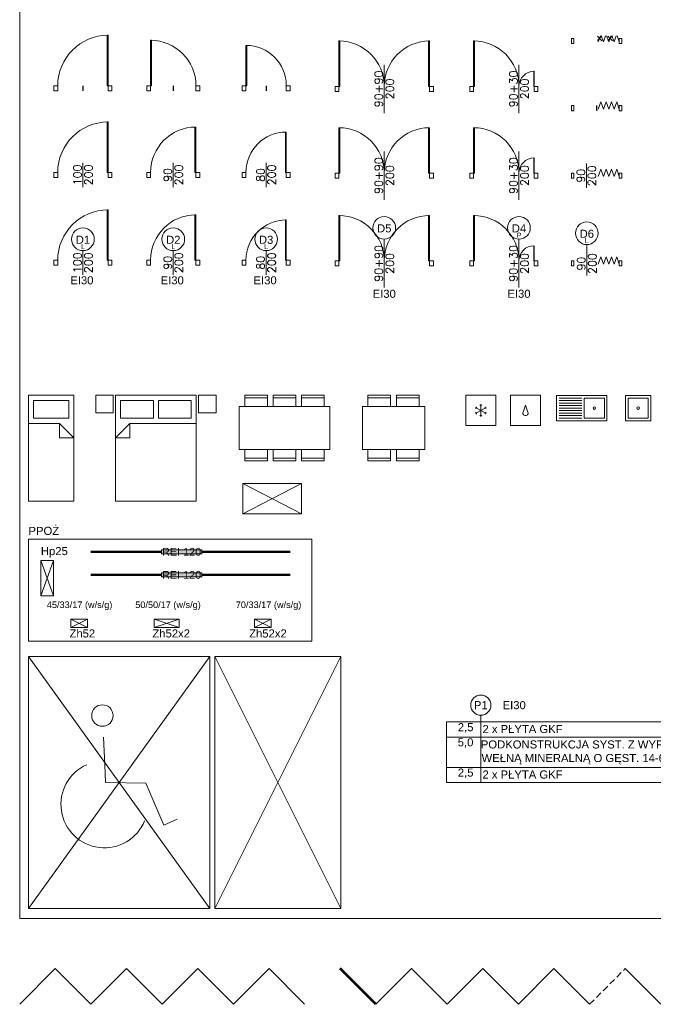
# Model space of a CAD drawing. Header units: centimetres. Extents: x 0 to 8068, y -312 to 10136.
# Tile 6 of 14: x 4462 to 5720, y 6126 to 8079. Entities that reach past the tile are written whole.
import ezdxf
from ezdxf.enums import TextEntityAlignment as Align

# ---------------------------------------------------------------- set-up
doc = ezdxf.new("R2010")
doc.units = ezdxf.units.CM
doc.set_wipeout_variables(frame=1)
doc.linetypes.add('DASHED', pattern=[19.05, 12.7, -6.35])
doc.linetypes.add('ISO03W100', pattern=[30, 12, -18])
doc.layers.get('0').update_dxf_attribs({"lineweight": 13})
doc.layers.add('!_NIEDRUKOWALNE', color=213, linetype='Continuous', lineweight=13, plot=False)
doc.layers.add('0_RZUTNIA', color=7, linetype='Continuous', lineweight=0, plot=False)
for name, color, linetype, lineweight in [('0_ARKUSZ', 7, 'Continuous', 9), ('0_MAPA', 7, 'Continuous', 0), ('0_RAMKA', 7, 'Continuous', 25), ('0_REWIZJA A', 1, 'Continuous', 53), ('0_TABELKA', 7, 'Continuous', 9), ('A_BALUSTRADY', 63, 'Continuous', 5), ('A_CIENKIE', 151, 'Continuous', 5), ('A_DRZWI', 3, 'Continuous', 13), ('A_HATCH', 7, 'Continuous', 5), ('A_IZOLACJA TERMICZNA', 21, 'Continuous', 18), ('A_IZOLACJA TERMICZNA_WYPEŁNIENIE', 31, 'BATTING', 5), ('A_MIEJSCA POSTOJOWE', 142, 'Continuous', 9), ('A_MIEJSCA POSTOJOWE_NPSPR', 142, 'Continuous', 9), ('A_NIEWIDOCZNE', 166, 'DASHED', 5), ('A_OKNA', 6, 'Continuous', 13), ('A_OPIS_PRZEGRODY', 202, 'Continuous', 13), ('A_OPIS_STOLARKA_DRZWIOWA', 241, 'Continuous', 13), ('A_WYPOSAŻENIE', 190, 'Continuous', 5), ('X_WIPEOUT', 252, 'Continuous', 5)]:
    doc.layers.add(name, color=color, linetype=linetype, lineweight=lineweight)
for name, color, linetype, lineweight, true_color in [('A_WYBURZENIA', 7, 'DASHED', 13, 0x838383), ('PPOŻ_GRANICA STREFY', 7, 'Continuous', 13, 0xcc0403), ('PPOŻ_HYDRANTY', 7, 'Continuous', 20, 0xcc0403), ('PPOŻ_KLASA ODPORNOŚCI', 7, 'Continuous', 13, 0xcc0403), ('PPOŻ_OPIS', 7, 'Continuous', 5, 0xcc0403)]:
    doc.layers.add(name, color=color, linetype=linetype, lineweight=lineweight, true_color=true_color)
doc.styles.add('100 ARIAL', font='arial.ttf', dxfattribs={"height": 16})
doc.styles.add('100 ROMANS', font='ROMANS.shx', dxfattribs={"width": 0.7, "height": 16})
doc.styles.add('ARIAL', font='arial.ttf')
doc.linetypes.add('BATTING', pattern='A,0.00254,-2.54,[134,ltypeshp.shx,S=2.54,R=0,X=-2.54,Y=0],-5.08,[134,ltypeshp.shx,S=2.54,R=180,X=2.54,Y=0],-2.54', length=10.16254)

# ---------------------------------------------------------------- blocks, each defined once
blk = doc.blocks.new('_NPS')
for p, q in [((-37, 6.6), (-80.5, 39.8)), ((-9.5, -14.7), (43.2, 45.8)), ((43.2, 45.8), (129.9, 19.6)), ((-36.9, 6.5), (-9.5, -14.7))]:
    blk.add_line(p, q)
blk.add_lwpolyline([(129.9, 19.6), (138.3, 47.5)])
blk.add_circle((-115, 65.8), 21.3)
blk.add_arc((22.6, -44.5), 86.2, 163.8838, 27.7479)
blk = doc.blocks.new('_MP NPSPR')
for p, q in [((500, 360), (0, 0)), ((0, 360), (500, 0))]:
    blk.add_line(p, q)
for points in [[(500, 360), (0, 359.9), (0, 0), (500, 0), (500, 360)], [(0, 360), (500, 360)]]:
    blk.add_lwpolyline(points)
at = {"rotation": 39.96412922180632}
blk.add_blockref('_NPS', (247.6, 170.2), dxfattribs=at)
blk = doc.blocks.new('_MP')
for points in [[(0, 250), (500, 0)], [(500, 250), (0, 0)], [(0, 0), (500, 0), (500, 250), (0, 250), (0, 0)]]:
    blk.add_lwpolyline(points)
blk = doc.blocks.new('_LODÓWKA')
blk.add_lwpolyline([(0, 60), (60, 60), (60, 0), (0, 0)], close=True)
for points in [[(27.9, 40.8), (30, 39.6), (32.1, 40.8)], [(30, 18), (30, 42)], [(19.6, 33.6), (21.7, 34.8), (21.7, 37.2)], [(19.6, 24), (40.4, 36)], [(40.4, 24), (19.6, 36)], [(19.6, 26.4), (21.7, 25.2), (21.7, 22.8)], [(27.9, 19.2), (30, 20.4), (32.1, 19.2)], [(40.4, 33.6), (38.3, 34.8), (38.3, 37.2)], [(40.4, 26.4), (38.3, 25.2), (38.3, 22.8)]]:
    blk.add_lwpolyline(points)
blk = doc.blocks.new('ZMYWARKA')
blk.add_lwpolyline([(0, 0), (60, 0), (60, -60), (0, -60)], close=True)
blk.add_lwpolyline([(25.1, -33.3), (30, -19.6), (34.9, -33.3, -1.42284)], format="xyb", close=True)
blk = doc.blocks.new('ZLEW')
for points in [[(-50, -100), (-50, 0), (0, 0), (0, -100)], [(-45, -55), (-5, -55), (-5, -95), (-45, -95)]]:
    blk.add_lwpolyline(points, close=True)
for points in [[(-45, -50), (-45, -5)], [(-40, -50), (-40, -5)], [(-35, -50), (-35, -5)], [(-30, -50), (-30, -5)], [(-25, -50), (-25, -5)], [(-20, -50), (-20, -5)], [(-15, -50), (-15, -5)], [(-10, -50), (-10, -5)], [(-5, -50), (-5, -5)]]:
    blk.add_lwpolyline(points)
blk.add_circle((-25, -75), 2.5)
blk = doc.blocks.new('_ŁÓŻKO 1OS')
for points in [[(0, 0), (210, 0), (210, 90), (0, 90)], [(45.6, 10), (10, 10), (10, 80), (45.6, 80)]]:
    blk.add_lwpolyline(points, close=True)
blk.add_lwpolyline([(55.6, 0), (55.6, 61.5), (84.1, 90), (84.1, 61.5), (55.6, 61.5)])
blk = doc.blocks.new('_ŁÓŻKO 2OS')
for points in [[(-210, -160), (-210, 0), (0, 0), (0, -160)], [(-45.6, -75), (-10, -75), (-10, -10), (-45.6, -10)], [(-45.6, -85), (-10, -85), (-10, -150), (-45.6, -150)]]:
    blk.add_lwpolyline(points, close=True)
for points in [[(-55.6, -131.5), (-55.6, 0)], [(-55.6, -131.5), (-84.1, -131.5)], [(-55.6, -131.5), (-84.1, -160), (-84.1, -131.5)]]:
    blk.add_lwpolyline(points)
blk = doc.blocks.new('_STÓŁ 6 OS')
for points in [[(0, 0), (85, 0), (85, -180), (0, -180)], [(-22.5, -11.2), (-17.5, -11.2), (-17.5, -56.2), (-22.5, -56.2)], [(107.5, -11.2), (102.5, -11.2), (102.5, -56.2), (107.5, -56.2)], [(-22.5, -67.5), (-17.5, -67.5), (-17.5, -112.5), (-22.5, -112.5)], [(107.5, -67.5), (102.5, -67.5), (102.5, -112.5), (107.5, -112.5)], [(-22.5, -168.8), (-17.5, -168.8), (-17.5, -123.8), (-22.5, -123.8)], [(107.5, -168.8), (102.5, -168.8), (102.5, -123.8), (107.5, -123.8)]]:
    blk.add_lwpolyline(points, close=True)
for points in [[(0, -56.2), (-22.5, -56.2), (-22.5, -11.2), (0, -11.2)], [(85, -56.2), (107.5, -56.2), (107.5, -11.2), (85, -11.2)], [(0, -112.5), (-22.5, -112.5), (-22.5, -67.5), (0, -67.5)], [(85, -112.5), (107.5, -112.5), (107.5, -67.5), (85, -67.5)], [(0, -123.8), (-22.5, -123.8), (-22.5, -168.8), (0, -168.8)], [(85, -123.8), (107.5, -123.8), (107.5, -168.8), (85, -168.8)]]:
    blk.add_lwpolyline(points)
blk = doc.blocks.new('_STÓŁ 4 OS')
for points in [[(56.2, 0), (56.2, 22.5), (11.2, 22.5), (11.2, 0)], [(112.5, 0), (112.5, 22.5), (67.5, 22.5), (67.5, 0)], [(56.2, -85), (56.2, -107.5), (11.2, -107.5), (11.2, -85)], [(112.5, -85), (112.5, -107.5), (67.5, -107.5), (67.5, -85)]]:
    blk.add_lwpolyline(points)
for points in [[(11.2, 22.5), (11.2, 17.5), (56.2, 17.5), (56.2, 22.5)], [(67.5, 22.5), (67.5, 17.5), (112.5, 17.5), (112.5, 22.5)], [(0, -85), (0, 0), (123.8, 0), (123.8, -85)], [(11.2, -107.5), (11.2, -102.5), (56.2, -102.5), (56.2, -107.5)], [(67.5, -107.5), (67.5, -102.5), (112.5, -102.5), (112.5, -107.5)]]:
    blk.add_lwpolyline(points, close=True)
blk = doc.blocks.new('_HYDRANT')
at = {"layer": 'PPOŻ_HYDRANTY'}
for p, q in [((0, 0), (25, -70)), ((0, -70), (25, 0)), ((0, 0), (0, -70)), ((25, 0), (0, 0)), ((25, -70), (25, 0)), ((0, -70), (25, -70))]:
    blk.add_line(p, q, dxfattribs=at)
blk = doc.blocks.new('zawór hydrantowy 1x')
blk.add_lwpolyline([(-16.5, 8.5), (16.5, 8.5), (16.5, -8.5), (-16.5, -8.5)], close=True)
blk.add_lwpolyline([(16.5, 8.5), (-16.5, -8.5), (16.5, -8.5), (-16.5, 8.5)])
blk = doc.blocks.new('zawór hydrantowy x2 _1')
blk.add_lwpolyline([(-25, 8.5), (25, 8.5), (25, -8.5), (-25, -8.5)], close=True)
blk.add_lwpolyline([(25, 8.5), (-25, -8.5), (25, -8.5), (-25, 8.5)])
blk = doc.blocks.new('zawór hydrantowy x2 _2')
blk.add_lwpolyline([(-16.5, 8.5), (16.5, 8.5), (16.5, -8.5), (-16.5, -8.5)], close=True)
blk.add_lwpolyline([(16.5, 8.5), (-16.5, -8.5), (16.5, -8.5), (-16.5, 8.5)])
blk = doc.blocks.new('*U193')
for p, q in [((117.1, 60), (0, 60)), ((0, 60), (0, 0)), ((0, 0), (117.1, 60)), ((0, 60), (117.1, 0)), ((117.1, 0), (117.1, 60)), ((0, 0), (117.1, 0))]:
    blk.add_line(p, q)
blk = doc.blocks.new('*U139')
for points in [[(-120, 0), (-118, 0), (-118, 90), (-120, 90)], [(0, 0), (-0.7, 0), (-0.7, 30), (0, 30)], [(-120, 0), (-127.5, 0), (-127.5, -10), (-120, -10)], [(7.5, 0), (0, 0), (0, -10), (7.5, -10)]]:
    blk.add_lwpolyline(points, close=True)
for centre, radius, start, end in [((-120, 0), 90, 0, 90), ((0, 0), 30, 90, 180)]:
    blk.add_arc(centre, radius, start, end)
at = {"layer": 'A_OPIS_STOLARKA_DRZWIOWA'}
blk.add_lwpolyline([(-30, 43), (-30, -53)], dxfattribs=at)
blk.add_circle((-30, 65.5), 22.5, dxfattribs=at)
at = {"layer": 'A_OPIS_STOLARKA_DRZWIOWA', "style": '100 ARIAL'}
for tag, p in [('SYMBOL', (-30, 64.5)), ('KLASA', (-30, -65.2))]:
    blk.add_attdef(tag, text='', height=16, dxfattribs=at).set_placement(p, align=Align.MIDDLE_CENTER)
blk.add_attdef('KIERUNEK', text='', height=10, dxfattribs=at).set_placement((-30, 43), align=Align.BOTTOM_CENTER)
at = {"layer": 'A_OPIS_STOLARKA_DRZWIOWA', "style": '100 ROMANS', "flags": 12}
for tag, p in [('SZER', (-41, -5)), ('WYS', (-19, -5))]:
    blk.add_attdef(tag, text='', height=16, rotation=90, dxfattribs=at).set_placement(p, align=Align.MIDDLE_CENTER)
blk = doc.blocks.new('*U140')
for points in [[(-180, 0), (-178, 0), (-178, 90), (-180, 90)], [(0, 0), (-2, 0), (-2, 90), (0, 90)], [(-180, 0), (-187.5, 0), (-187.5, -10), (-180, -10)], [(7.5, 0), (0, 0), (0, -10), (7.5, -10)]]:
    blk.add_lwpolyline(points, close=True)
for centre, start, end in [((-180, 0), 0, 90), ((0, 0), 90, 180)]:
    blk.add_arc(centre, 90, start, end)
at = {"layer": 'A_OPIS_STOLARKA_DRZWIOWA'}
blk.add_lwpolyline([(-90, 43), (-90, -53)], dxfattribs=at)
blk.add_circle((-90, 65.5), 22.5, dxfattribs=at)
at = {"layer": 'A_OPIS_STOLARKA_DRZWIOWA', "style": '100 ARIAL'}
for tag, p in [('SYMBOL', (-90, 64.5)), ('KLASA', (-90, -65.2))]:
    blk.add_attdef(tag, text='', height=16, dxfattribs=at).set_placement(p, align=Align.MIDDLE_CENTER)
blk.add_attdef('KIERUNEK', text='', height=10, dxfattribs=at).set_placement((-90, 43), align=Align.BOTTOM_CENTER)
at = {"layer": 'A_OPIS_STOLARKA_DRZWIOWA', "style": '100 ROMANS', "flags": 12}
for tag, p in [('SZER', (-101, -5)), ('WYS', (-79, -5))]:
    blk.add_attdef(tag, text='', height=16, rotation=90, dxfattribs=at).set_placement(p, align=Align.MIDDLE_CENTER)
blk = doc.blocks.new('*U141')
for points in [[(-180, 0), (-178, 0), (-178, 90), (-180, 90)], [(0, 0), (-2, 0), (-2, 90), (0, 90)], [(-180, 0), (-187.5, 0), (-187.5, -10), (-180, -10)], [(7.5, 0), (0, 0), (0, -10), (7.5, -10)]]:
    blk.add_lwpolyline(points, close=True)
for centre, start, end in [((-180, 0), 0, 90), ((0, 0), 90, 180)]:
    blk.add_arc(centre, 90, start, end)
at = {"layer": 'A_OPIS_STOLARKA_DRZWIOWA'}
blk.add_lwpolyline([(-90, 43), (-90, -53)], dxfattribs=at)
at = {"layer": 'A_OPIS_STOLARKA_DRZWIOWA', "style": '100 ROMANS', "flags": 12}
for tag, p in [('SZER', (-101, -5)), ('WYS', (-79, -5))]:
    blk.add_attdef(tag, text='', height=16, rotation=90, dxfattribs=at).set_placement(p, align=Align.MIDDLE_CENTER)
blk = doc.blocks.new('*U142')
for points in [[(-120, 0), (-118, 0), (-118, 90), (-120, 90)], [(0, 0), (-0.7, 0), (-0.7, 30), (0, 30)], [(-120, 0), (-127.5, 0), (-127.5, -10), (-120, -10)], [(7.5, 0), (0, 0), (0, -10), (7.5, -10)]]:
    blk.add_lwpolyline(points, close=True)
for centre, radius, start, end in [((-120, 0), 90, 0, 90), ((0, 0), 30, 90, 180)]:
    blk.add_arc(centre, radius, start, end)
at = {"layer": 'A_OPIS_STOLARKA_DRZWIOWA'}
blk.add_lwpolyline([(-30, 43), (-30, -53)], dxfattribs=at)
at = {"layer": 'A_OPIS_STOLARKA_DRZWIOWA', "style": '100 ROMANS', "flags": 12}
for tag, p in [('SZER', (-41, -5)), ('WYS', (-19, -5))]:
    blk.add_attdef(tag, text='', height=16, rotation=90, dxfattribs=at).set_placement(p, align=Align.MIDDLE_CENTER)
blk = doc.blocks.new('*U143')
for points in [[(-180, 0), (-178, 0), (-178, 90), (-180, 90)], [(0, 0), (-2, 0), (-2, 90), (0, 90)], [(-180, 0), (-187.5, 0), (-187.5, -10), (-180, -10)], [(7.5, 0), (0, 0), (0, -10), (7.5, -10)]]:
    blk.add_lwpolyline(points, close=True)
for centre, start, end in [((-180, 0), 0, 90), ((0, 0), 90, 180)]:
    blk.add_arc(centre, 90, start, end)
at = {"layer": 'A_OPIS_STOLARKA_DRZWIOWA'}
blk.add_lwpolyline([(-90, 43), (-90, -53)], dxfattribs=at)
at = {"layer": 'A_OPIS_STOLARKA_DRZWIOWA', "style": '100 ROMANS', "flags": 12}
for tag, p in [('SZER', (-101, -5)), ('WYS', (-79, -5))]:
    blk.add_attdef(tag, text='', height=16, rotation=90, dxfattribs=at).set_placement(p, align=Align.MIDDLE_CENTER)
blk = doc.blocks.new('*U144')
for points in [[(-120, 0), (-118, 0), (-118, 90), (-120, 90)], [(0, 0), (-0.7, 0), (-0.7, 30), (0, 30)], [(-120, 0), (-127.5, 0), (-127.5, -10), (-120, -10)], [(7.5, 0), (0, 0), (0, -10), (7.5, -10)]]:
    blk.add_lwpolyline(points, close=True)
for centre, radius, start, end in [((-120, 0), 90, 0, 90), ((0, 0), 30, 90, 180)]:
    blk.add_arc(centre, radius, start, end)
at = {"layer": 'A_OPIS_STOLARKA_DRZWIOWA'}
blk.add_lwpolyline([(-30, 43), (-30, -53)], dxfattribs=at)
at = {"layer": 'A_OPIS_STOLARKA_DRZWIOWA', "style": '100 ROMANS', "flags": 12}
for tag, p in [('SZER', (-41, -5)), ('WYS', (-19, -5))]:
    blk.add_attdef(tag, text='', height=16, rotation=90, dxfattribs=at).set_placement(p, align=Align.MIDDLE_CENTER)
blk = doc.blocks.new('*U162')
for points in [[(-42, -6.7), (-36.7, 7.7)], [(-31.5, -6.7), (-36.7, 7.7)], [(-31.5, -6.7), (-26.2, 7.7)], [(-21, -6.7), (-26.2, 7.7)], [(-21, -6.7), (-15.7, 7.7)], [(-10.5, -6.7), (-15.7, 7.7)], [(-10.5, -6.7), (-5.2, 7.7)], [(0, -6.7), (-5.2, 7.7)]]:
    blk.add_lwpolyline(points)
for points in [[(-90, 0), (-95, 0), (-95, -10), (-90, -10)], [(5, 0), (0, 0), (0, -10), (5, -10)]]:
    blk.add_lwpolyline(points, close=True)
at = {"layer": 'A_OPIS_STOLARKA_DRZWIOWA'}
blk.add_lwpolyline([(-65.3, 18.7), (-65.3, -29.3)], dxfattribs=at)
at = {"layer": 'A_OPIS_STOLARKA_DRZWIOWA', "style": '100 ROMANS', "flags": 12}
for tag, p in [('SZER', (-76.3, -5.3)), ('WYS', (-54.3, -5.3))]:
    blk.add_attdef(tag, text='', height=16, rotation=90, dxfattribs=at).set_placement(p, align=Align.MIDDLE_CENTER)
blk = doc.blocks.new('*U163')
for points in [[(-42, -6.7), (-36.7, 7.7)], [(-31.5, -6.7), (-36.7, 7.7)], [(-31.5, -6.7), (-26.2, 7.7)], [(-21, -6.7), (-26.2, 7.7)], [(-21, -6.7), (-15.7, 7.7)], [(-10.5, -6.7), (-15.7, 7.7)], [(-10.5, -6.7), (-5.2, 7.7)], [(0, -6.7), (-5.2, 7.7)]]:
    blk.add_lwpolyline(points)
for points in [[(-90, 0), (-95, 0), (-95, -10), (-90, -10)], [(5, 0), (0, 0), (0, -10), (5, -10)]]:
    blk.add_lwpolyline(points, close=True)
at = {"layer": 'Defpoints'}
blk.add_lwpolyline([(-45, 0), (-45, -10)], dxfattribs=at)
blk = doc.blocks.new('_KRZYŻYK')
at = {"linetype": 'ByBlock'}
for points in [[(4.7, 4.7), (-4.7, -4.7)], [(4.7, -4.7), (-4.7, 4.7)]]:
    blk.add_lwpolyline(points, dxfattribs=at)
blk = doc.blocks.new('*U164')
for points in [[(-42, -6.7), (-36.7, 7.7)], [(-31.5, -6.7), (-36.7, 7.7)], [(-31.5, -6.7), (-26.2, 7.7)], [(-21, -6.7), (-26.2, 7.7)], [(-21, -6.7), (-15.7, 7.7)], [(-10.5, -6.7), (-15.7, 7.7)], [(-10.5, -6.7), (-5.2, 7.7)], [(0, -6.7), (-5.2, 7.7)]]:
    blk.add_lwpolyline(points)
for points in [[(-90, 0), (-95, 0), (-95, -10), (-90, -10)], [(5, 0), (0, 0), (0, -10), (5, -10)]]:
    blk.add_lwpolyline(points, close=True)
for p in [(-39.3, 0.5), (-18.4, 0.5)]:
    blk.add_blockref('_KRZYŻYK', p)
blk = doc.blocks.new('*U165')
for points in [[(-42, -6.7), (-36.7, 7.7)], [(-31.5, -6.7), (-36.7, 7.7)], [(-31.5, -6.7), (-26.2, 7.7)], [(-21, -6.7), (-26.2, 7.7)], [(-21, -6.7), (-15.7, 7.7)], [(-10.5, -6.7), (-15.7, 7.7)], [(-10.5, -6.7), (-5.2, 7.7)], [(0, -6.7), (-5.2, 7.7)]]:
    blk.add_lwpolyline(points)
for points in [[(-90, 0), (-95, 0), (-95, -10), (-90, -10)], [(5, 0), (0, 0), (0, -10), (5, -10)]]:
    blk.add_lwpolyline(points, close=True)
at = {"layer": 'A_OPIS_STOLARKA_DRZWIOWA'}
blk.add_lwpolyline([(-64.5, 32.3), (-64.5, -29.3)], dxfattribs=at)
blk.add_circle((-64.5, 54.8), 22.5, dxfattribs=at)
at = {"layer": 'A_OPIS_STOLARKA_DRZWIOWA', "style": '100 ARIAL'}
blk.add_attdef('SYMBOL', text='', height=16, dxfattribs=at).set_placement((-64.5, 53.8), align=Align.MIDDLE_CENTER)
blk.add_attdef('KIERUNEK', text='', height=10, dxfattribs=at).set_placement((-64.5, 32.3), align=Align.BOTTOM_CENTER)
at = {"layer": 'A_OPIS_STOLARKA_DRZWIOWA', "style": '100 ROMANS', "flags": 12}
for tag, p in [('SZER', (-75.5, -5.3)), ('WYS', (-53.5, -5.3))]:
    blk.add_attdef(tag, text='', height=16, rotation=90, dxfattribs=at).set_placement(p, align=Align.MIDDLE_CENTER)
blk = doc.blocks.new('*U173')
at = {"ltscale": 1.2}
for p, q in [((-68, 0), (468, 0)), ((-68, -30), (-68, 0)), ((-68, -30), (468, -30)), ((-68, -90), (-68, -30)), ((-68, -90), (468, -90)), ((-68, -120), (-68, -90)), ((-68, -120), (468, -120))]:
    blk.add_line(p, q, dxfattribs=at)
blk.add_lwpolyline([(0, 0), (0, 13.4)])
for points in [[(0, -30), (0, 0)], [(468, -30), (468, 0)], [(0, -90), (0, -30)], [(468, -90), (468, -30)], [(0, -120), (0, -90)], [(468, -120), (468, -90)]]:
    blk.add_lwpolyline(points, dxfattribs=at)
blk.add_circle((0, 33.4), 20, dxfattribs=at)
at = {"style": '100 ARIAL'}
blk.add_attdef('OZNACZENIE', text='', height=16, dxfattribs=at).set_placement((0, 33.4), align=Align.MIDDLE_CENTER)
at = {"color": 1, "style": '100 ARIAL'}
blk.add_attdef('KLASA', text='', height=16, dxfattribs=at).set_placement((66.3, 33.4), align=Align.MIDDLE_CENTER)
at = {"style": '100 ARIAL', "flags": 8}
for tag, p in [('GRUBOŚĆ1_001', (-29.4, -14.5)), ('GRUBOŚĆ2_001', (-29.4, -44.5)), ('GRUBOŚĆ3_001', (-29.4, -104.5))]:
    blk.add_attdef(tag, text='', height=16, dxfattribs=at).set_placement(p, align=Align.MIDDLE_CENTER)
for tag, p in [('WARSTWA1_001', (4.5, -6)), ('WARSTWA2_001', (4.5, -36.6)), ('WARSTWA3_001', (4.5, -96.2))]:
    blk.add_attdef(tag, text='', height=16, dxfattribs=at).set_placement(p, align=Align.TOP_LEFT)
blk = doc.blocks.new('_KLASA_ODPORN')
blk.add_wipeout([(-42, -4.1), (42, -4.1), (42, 4.2), (-42, 4.2)])
at = {"layer": 'X_WIPEOUT', "true_color": 0xffffff}
blk.add_hatch(color=7, dxfattribs=at).paths.add_polyline_path([(42, -4.1), (42, 4.2), (-42, 4.2), (-42, -4.1)])
at = {"layer": 'X_WIPEOUT', "color": 7, "true_color": 0xffffff}
blk.add_lwpolyline([(42, 4.2), (42, -4.1), (-42, -4.1), (-42, 4.2)], close=True, dxfattribs=at)
at = {"style": '100 ARIAL'}
blk.add_attdef('ODP_POŻ', text='', height=16, dxfattribs=at).set_placement((0, 0), align=Align.MIDDLE_CENTER)
blk = doc.blocks.new('*U219')
for points in [[(0, 0), (-2.2, 0), (-2.2, 100), (0, 100)], [(-100, 0), (-107.5, 0), (-107.5, -10), (-100, -10)], [(7.5, 0), (0, 0), (0, -10), (7.5, -10)]]:
    blk.add_lwpolyline(points, close=True)
blk.add_arc((0, 0), 100, 90, 180)
at = {"layer": 'A_OPIS_STOLARKA_DRZWIOWA'}
blk.add_lwpolyline([(-50, 19), (-50, -29)], dxfattribs=at)
blk.add_circle((-50, 41.5), 22.5, dxfattribs=at)
at = {"layer": 'A_OPIS_STOLARKA_DRZWIOWA', "style": '100 ARIAL'}
for tag, p in [('SYMBOL', (-50, 40.5)), ('KLASA', (-52.1, -39.9))]:
    blk.add_attdef(tag, text='', height=16, dxfattribs=at).set_placement(p, align=Align.MIDDLE_CENTER)
blk.add_attdef('KIERUNEK', text='', height=10, dxfattribs=at).set_placement((-50, 19), align=Align.BOTTOM_CENTER)
at = {"layer": 'A_OPIS_STOLARKA_DRZWIOWA', "style": '100 ROMANS', "flags": 12}
for tag, p in [('SZER', (-61, -5)), ('WYS', (-39, -5))]:
    blk.add_attdef(tag, text='', height=16, rotation=90, dxfattribs=at).set_placement(p, align=Align.MIDDLE_CENTER)
blk = doc.blocks.new('*U220')
for points in [[(0, 0), (-2, 0), (-2, 90), (0, 90)], [(-90, 0), (-97.5, 0), (-97.5, -10), (-90, -10)], [(7.5, 0), (0, 0), (0, -10), (7.5, -10)]]:
    blk.add_lwpolyline(points, close=True)
blk.add_arc((0, 0), 90, 90, 180)
at = {"layer": 'A_OPIS_STOLARKA_DRZWIOWA'}
blk.add_lwpolyline([(-45, 19), (-45, -29)], dxfattribs=at)
blk.add_circle((-45, 41.5), 22.5, dxfattribs=at)
at = {"layer": 'A_OPIS_STOLARKA_DRZWIOWA', "style": '100 ARIAL'}
for tag, p in [('SYMBOL', (-45, 40.5)), ('KLASA', (-47.1, -39.9))]:
    blk.add_attdef(tag, text='', height=16, dxfattribs=at).set_placement(p, align=Align.MIDDLE_CENTER)
blk.add_attdef('KIERUNEK', text='', height=10, dxfattribs=at).set_placement((-45, 19), align=Align.BOTTOM_CENTER)
at = {"layer": 'A_OPIS_STOLARKA_DRZWIOWA', "style": '100 ROMANS', "flags": 12}
for tag, p in [('SZER', (-56, -5)), ('WYS', (-34, -5))]:
    blk.add_attdef(tag, text='', height=16, rotation=90, dxfattribs=at).set_placement(p, align=Align.MIDDLE_CENTER)
blk = doc.blocks.new('*U221')
for points in [[(0, 0), (-1.8, 0), (-1.8, 80), (0, 80)], [(-80, 0), (-87.5, 0), (-87.5, -10), (-80, -10)], [(7.5, 0), (0, 0), (0, -10), (7.5, -10)]]:
    blk.add_lwpolyline(points, close=True)
blk.add_arc((0, 0), 80, 90, 180)
at = {"layer": 'A_OPIS_STOLARKA_DRZWIOWA'}
blk.add_lwpolyline([(-40, 19), (-40, -29)], dxfattribs=at)
blk.add_circle((-40, 41.5), 22.5, dxfattribs=at)
at = {"layer": 'A_OPIS_STOLARKA_DRZWIOWA', "style": '100 ARIAL'}
for tag, p in [('SYMBOL', (-40, 40.5)), ('KLASA', (-42.1, -39.9))]:
    blk.add_attdef(tag, text='', height=16, dxfattribs=at).set_placement(p, align=Align.MIDDLE_CENTER)
blk.add_attdef('KIERUNEK', text='', height=10, dxfattribs=at).set_placement((-40, 19), align=Align.BOTTOM_CENTER)
at = {"layer": 'A_OPIS_STOLARKA_DRZWIOWA', "style": '100 ROMANS', "flags": 12}
for tag, p in [('SZER', (-51, -5)), ('WYS', (-29, -5))]:
    blk.add_attdef(tag, text='', height=16, rotation=90, dxfattribs=at).set_placement(p, align=Align.MIDDLE_CENTER)
blk = doc.blocks.new('*U222')
for points in [[(0, 0), (-2.2, 0), (-2.2, 100), (0, 100)], [(-100, 0), (-107.5, 0), (-107.5, -10), (-100, -10)], [(7.5, 0), (0, 0), (0, -10), (7.5, -10)]]:
    blk.add_lwpolyline(points, close=True)
blk.add_arc((0, 0), 100, 90, 180)
at = {"layer": 'A_OPIS_STOLARKA_DRZWIOWA'}
blk.add_lwpolyline([(-50, 19), (-50, -29)], dxfattribs=at)
at = {"layer": 'A_OPIS_STOLARKA_DRZWIOWA', "style": '100 ROMANS', "flags": 12}
for tag, p in [('SZER', (-61, -5)), ('WYS', (-39, -5))]:
    blk.add_attdef(tag, text='', height=16, rotation=90, dxfattribs=at).set_placement(p, align=Align.MIDDLE_CENTER)
blk = doc.blocks.new('*U223')
for points in [[(0, 0), (-2, 0), (-2, 90), (0, 90)], [(-90, 0), (-97.5, 0), (-97.5, -10), (-90, -10)], [(7.5, 0), (0, 0), (0, -10), (7.5, -10)]]:
    blk.add_lwpolyline(points, close=True)
blk.add_arc((0, 0), 90, 90, 180)
at = {"layer": 'A_OPIS_STOLARKA_DRZWIOWA'}
blk.add_lwpolyline([(-45, 19), (-45, -29)], dxfattribs=at)
at = {"layer": 'A_OPIS_STOLARKA_DRZWIOWA', "style": '100 ROMANS', "flags": 12}
for tag, p in [('SZER', (-56, -5)), ('WYS', (-34, -5))]:
    blk.add_attdef(tag, text='', height=16, rotation=90, dxfattribs=at).set_placement(p, align=Align.MIDDLE_CENTER)
blk = doc.blocks.new('*U224')
for points in [[(0, 0), (-1.8, 0), (-1.8, 80), (0, 80)], [(-80, 0), (-87.5, 0), (-87.5, -10), (-80, -10)], [(7.5, 0), (0, 0), (0, -10), (7.5, -10)]]:
    blk.add_lwpolyline(points, close=True)
blk.add_arc((0, 0), 80, 90, 180)
at = {"layer": 'A_OPIS_STOLARKA_DRZWIOWA'}
blk.add_lwpolyline([(-40, 19), (-40, -29)], dxfattribs=at)
at = {"layer": 'A_OPIS_STOLARKA_DRZWIOWA', "style": '100 ROMANS', "flags": 12}
for tag, p in [('SZER', (-51, -5)), ('WYS', (-29, -5))]:
    blk.add_attdef(tag, text='', height=16, rotation=90, dxfattribs=at).set_placement(p, align=Align.MIDDLE_CENTER)
blk = doc.blocks.new('*U225')
for points in [[(0, 0), (-2.2, 0), (-2.2, 100), (0, 100)], [(-100, 0), (-107.5, 0), (-107.5, -10), (-100, -10)], [(7.5, 0), (0, 0), (0, -10), (7.5, -10)]]:
    blk.add_lwpolyline(points, close=True)
blk.add_arc((0, 0), 100, 90, 180)
at = {"layer": 'Defpoints'}
blk.add_lwpolyline([(-50, 0), (-50, -10)], dxfattribs=at)
blk = doc.blocks.new('*U226')
for points in [[(-90, 0), (-88, 0), (-88, 90), (-90, 90)], [(-90, 0), (-97.5, 0), (-97.5, -10), (-90, -10)], [(7.5, 0), (0, 0), (0, -10), (7.5, -10)]]:
    blk.add_lwpolyline(points, close=True)
blk.add_arc((-90, 0), 90, 0, 90)
at = {"layer": 'Defpoints'}
blk.add_lwpolyline([(-45, 0), (-45, -10)], dxfattribs=at)
blk = doc.blocks.new('*U241')
for points in [[(-80, 0), (-78.2, 0), (-78.2, 80), (-80, 80)], [(-80, 0), (-87.5, 0), (-87.5, -10), (-80, -10)], [(7.5, 0), (0, 0), (0, -10), (7.5, -10)]]:
    blk.add_lwpolyline(points, close=True)
blk.add_arc((-80, 0), 80, 0, 90)
at = {"layer": 'Defpoints'}
blk.add_lwpolyline([(-40, 0), (-40, -10)], dxfattribs=at)
blk = doc.blocks.new('ZLEW_JENDOK')
for points in [[(50, 50), (0, 50), (0, 0), (50, 0)], [(5, 45), (5, 5), (45, 5), (45, 45)]]:
    blk.add_lwpolyline(points, close=True)
blk.add_circle((25, 25), 2.5)

msp = doc.modelspace()

# ---------------------------------------------------------------- linework, layer by layer
at = {"layer": '!_NIEDRUKOWALNE'}
msp.add_lwpolyline([(4744.898, 6126.431), (4674.187, 6197.142)], dxfattribs=at)
msp.add_lwpolyline([(4462.055, 9194.853), (6996.436, 9194.853), (6996.436, 6296.418), (4462.055, 6296.418)], close=True)
msp.add_lwpolyline([(4462.055, 6126.431), (4532.766, 6197.142)])
at = {"layer": '0_ARKUSZ'}
msp.add_lwpolyline([(4603.477, 6126.431), (4532.766, 6197.142)], dxfattribs=at)
at = {"layer": '0_MAPA'}
msp.add_lwpolyline([(4603.477, 6126.431), (4674.187, 6197.142)], dxfattribs=at)
at = {"layer": '0_RAMKA'}
for points in [[(4744.898, 6126.431), (4815.609, 6197.142)], [(4886.319, 6126.431), (4815.609, 6197.142)]]:
    msp.add_lwpolyline(points, dxfattribs=at)
at = {"layer": '0_REWIZJA A'}
msp.add_lwpolyline([(5169.162, 6126.431), (5098.452, 6197.142)], dxfattribs=at)
at = {"layer": '0_RZUTNIA'}
msp.add_lwpolyline([(4886.319, 6126.431), (4957.03, 6197.142)], dxfattribs=at)
at = {"layer": '0_TABELKA'}
msp.add_lwpolyline([(5027.741, 6126.431), (4957.03, 6197.142)], dxfattribs=at)
at = {"layer": 'A_BALUSTRADY'}
msp.add_lwpolyline([(5169.162, 6126.431), (5239.873, 6197.142)], dxfattribs=at)
at = {"layer": 'A_CIENKIE'}
msp.add_lwpolyline([(5310.584, 6126.431), (5239.873, 6197.142)], dxfattribs=at)
at = {"layer": 'A_DRZWI'}
msp.add_lwpolyline([(5310.584, 6126.431), (5381.294, 6197.142)], dxfattribs=at)
at = {"layer": 'A_HATCH'}
msp.add_lwpolyline([(5452.005, 6126.431), (5381.294, 6197.142)], dxfattribs=at)
at = {"layer": 'A_IZOLACJA TERMICZNA'}
msp.add_lwpolyline([(5452.005, 6126.431), (5522.716, 6197.142)], dxfattribs=at)
at = {"layer": 'A_IZOLACJA TERMICZNA_WYPEŁNIENIE'}
msp.add_lwpolyline([(5593.426, 6126.431), (5522.716, 6197.142)], dxfattribs=at)
at = {"layer": 'A_NIEWIDOCZNE'}
msp.add_lwpolyline([(5593.426, 6126.431), (5664.137, 6197.142)], dxfattribs=at)
at = {"layer": 'A_OKNA'}
msp.add_lwpolyline([(5734.848, 6126.431), (5664.137, 6197.142)], dxfattribs=at)
at = {"layer": 'A_WYPOSAŻENIE'}
for points in [[(4612.959, 7334.393), (4612.959, 7299.393), (4647.959, 7299.393), (4647.959, 7334.393)], [(4851.784, 7334.393), (4851.784, 7299.393), (4816.784, 7299.393), (4816.784, 7334.393)]]:
    msp.add_lwpolyline(points, close=True, dxfattribs=at)
at = {"layer": 'PPOŻ_GRANICA STREFY', "linetype": 'ISO03W100', "const_width": 5}
for points in [[(4602.896, 7024.033), (4999.492, 7024.033)], [(4602.896, 6978.238), (4999.492, 6978.238)]]:
    msp.add_lwpolyline(points, dxfattribs=at)
at = {"layer": 'PPOŻ_OPIS'}
msp.add_lwpolyline([(4479.547, 6846.669), (5041.992, 6846.669), (5041.992, 7049.085), (4479.547, 7049.085)], close=True, dxfattribs=at)

# ---------------------------------------------------------------- block references
at = {"layer": 'A_DRZWI'}
for name, p in [('*U225', (4637.596, 7948.486)), ('*U226', (4811.944, 7948.486)), ('*U241', (4991.308, 7948.486)), ('*U163', (5652.376, 7908.943))]:
    msp.add_blockref(name, p, dxfattribs=at)
ref = msp.add_blockref('*U143', (5275.755, 7947.155), dxfattribs=at)
ref.add_attrib('SZER', '90+90', dxfattribs={"layer": 'A_OPIS_STOLARKA_DRZWIOWA', "height": 16, "rotation": 90, "style": '100 ROMANS'}).set_placement((5174.755, 7942.155), align=Align.MIDDLE_CENTER)
ref.add_attrib('WYS', '200', dxfattribs={"layer": 'A_OPIS_STOLARKA_DRZWIOWA', "height": 16, "rotation": 90, "style": '100 ROMANS'}).set_placement((5196.755, 7942.155), align=Align.MIDDLE_CENTER)
ref = msp.add_blockref('*U142', (5483.249, 7947.155), dxfattribs=at)
ref.add_attrib('SZER', '90+30', dxfattribs={"layer": 'A_OPIS_STOLARKA_DRZWIOWA', "height": 16, "rotation": 90, "style": '100 ROMANS'}).set_placement((5442.249, 7942.155), align=Align.MIDDLE_CENTER)
ref.add_attrib('WYS', '200', dxfattribs={"layer": 'A_OPIS_STOLARKA_DRZWIOWA', "height": 16, "rotation": 90, "style": '100 ROMANS'}).set_placement((5464.249, 7942.155), align=Align.MIDDLE_CENTER)
ref = msp.add_blockref('*U222', (4637.596, 7776.518), dxfattribs=at)
ref.add_attrib('SZER', '100', dxfattribs={"layer": 'A_OPIS_STOLARKA_DRZWIOWA', "height": 16, "rotation": 90, "style": '100 ROMANS'}).set_placement((4576.596, 7771.518), align=Align.MIDDLE_CENTER)
ref.add_attrib('WYS', '200', dxfattribs={"layer": 'A_OPIS_STOLARKA_DRZWIOWA', "height": 16, "rotation": 90, "style": '100 ROMANS'}).set_placement((4598.596, 7771.518), align=Align.MIDDLE_CENTER)
ref = msp.add_blockref('*U223', (4811.944, 7776.518), dxfattribs=at)
ref.add_attrib('SZER', '90', dxfattribs={"layer": 'A_OPIS_STOLARKA_DRZWIOWA', "height": 16, "rotation": 90, "style": '100 ROMANS'}).set_placement((4755.944, 7771.518), align=Align.MIDDLE_CENTER)
ref.add_attrib('WYS', '200', dxfattribs={"layer": 'A_OPIS_STOLARKA_DRZWIOWA', "height": 16, "rotation": 90, "style": '100 ROMANS'}).set_placement((4777.944, 7771.518), align=Align.MIDDLE_CENTER)
ref = msp.add_blockref('*U224', (4991.308, 7776.518), dxfattribs=at)
ref.add_attrib('SZER', '80', dxfattribs={"layer": 'A_OPIS_STOLARKA_DRZWIOWA', "height": 16, "rotation": 90, "style": '100 ROMANS'}).set_placement((4940.308, 7771.518), align=Align.MIDDLE_CENTER)
ref.add_attrib('WYS', '200', dxfattribs={"layer": 'A_OPIS_STOLARKA_DRZWIOWA', "height": 16, "rotation": 90, "style": '100 ROMANS'}).set_placement((4962.308, 7771.518), align=Align.MIDDLE_CENTER)
ref = msp.add_blockref('*U141', (5275.755, 7775.187), dxfattribs=at)
ref.add_attrib('SZER', '90+90', dxfattribs={"layer": 'A_OPIS_STOLARKA_DRZWIOWA', "height": 16, "rotation": 90, "style": '100 ROMANS'}).set_placement((5174.755, 7770.187), align=Align.MIDDLE_CENTER)
ref.add_attrib('WYS', '200', dxfattribs={"layer": 'A_OPIS_STOLARKA_DRZWIOWA', "height": 16, "rotation": 90, "style": '100 ROMANS'}).set_placement((5196.755, 7770.187), align=Align.MIDDLE_CENTER)
ref = msp.add_blockref('*U144', (5483.249, 7775.187), dxfattribs=at)
ref.add_attrib('SZER', '90+30', dxfattribs={"layer": 'A_OPIS_STOLARKA_DRZWIOWA', "height": 16, "rotation": 90, "style": '100 ROMANS'}).set_placement((5442.249, 7770.187), align=Align.MIDDLE_CENTER)
ref.add_attrib('WYS', '200', dxfattribs={"layer": 'A_OPIS_STOLARKA_DRZWIOWA', "height": 16, "rotation": 90, "style": '100 ROMANS'}).set_placement((5464.249, 7770.187), align=Align.MIDDLE_CENTER)
ref = msp.add_blockref('*U162', (5652.376, 7775.187), dxfattribs=at)
ref.add_attrib('SZER', '90', dxfattribs={"layer": 'A_OPIS_STOLARKA_DRZWIOWA', "height": 16, "rotation": 90, "style": '100 ROMANS'}).set_placement((5576.04, 7769.845), align=Align.MIDDLE_CENTER)
ref.add_attrib('WYS', '200', dxfattribs={"layer": 'A_OPIS_STOLARKA_DRZWIOWA', "height": 16, "rotation": 90, "style": '100 ROMANS'}).set_placement((5598.04, 7769.845), align=Align.MIDDLE_CENTER)
ref = msp.add_blockref('*U219', (4637.596, 7602.363), dxfattribs=at)
ref.add_attrib('SZER', '100', dxfattribs={"layer": 'A_OPIS_STOLARKA_DRZWIOWA', "height": 16, "rotation": 90, "style": '100 ROMANS'}).set_placement((4576.596, 7597.363), align=Align.MIDDLE_CENTER)
ref.add_attrib('WYS', '200', dxfattribs={"layer": 'A_OPIS_STOLARKA_DRZWIOWA', "height": 16, "rotation": 90, "style": '100 ROMANS'}).set_placement((4598.596, 7597.363), align=Align.MIDDLE_CENTER)
ref.add_attrib('KIERUNEK', 'L', dxfattribs={"layer": 'A_OPIS_STOLARKA_DRZWIOWA', "height": 10, "style": '100 ARIAL'}).set_placement((4587.596, 7621.363), align=Align.BOTTOM_CENTER)
ref.add_attrib('KLASA', 'EI30', dxfattribs={"layer": 'A_OPIS_STOLARKA_DRZWIOWA', "height": 16, "style": '100 ARIAL'}).set_placement((4585.526, 7562.472), align=Align.MIDDLE_CENTER)
ref.add_attrib('SYMBOL', 'D1', dxfattribs={"layer": 'A_OPIS_STOLARKA_DRZWIOWA', "height": 16, "style": '100 ARIAL'}).set_placement((4587.596, 7642.863), align=Align.MIDDLE_CENTER)
ref = msp.add_blockref('*U220', (4811.944, 7602.363), dxfattribs=at)
ref.add_attrib('SZER', '90', dxfattribs={"layer": 'A_OPIS_STOLARKA_DRZWIOWA', "height": 16, "rotation": 90, "style": '100 ROMANS'}).set_placement((4755.944, 7597.363), align=Align.MIDDLE_CENTER)
ref.add_attrib('WYS', '200', dxfattribs={"layer": 'A_OPIS_STOLARKA_DRZWIOWA', "height": 16, "rotation": 90, "style": '100 ROMANS'}).set_placement((4777.944, 7597.363), align=Align.MIDDLE_CENTER)
ref.add_attrib('KIERUNEK', 'L', dxfattribs={"layer": 'A_OPIS_STOLARKA_DRZWIOWA', "height": 10, "style": '100 ARIAL'}).set_placement((4766.944, 7621.363), align=Align.BOTTOM_CENTER)
ref.add_attrib('KLASA', 'EI30', dxfattribs={"layer": 'A_OPIS_STOLARKA_DRZWIOWA', "height": 16, "style": '100 ARIAL'}).set_placement((4764.875, 7562.472), align=Align.MIDDLE_CENTER)
ref.add_attrib('SYMBOL', 'D2', dxfattribs={"layer": 'A_OPIS_STOLARKA_DRZWIOWA', "height": 16, "style": '100 ARIAL'}).set_placement((4766.944, 7642.863), align=Align.MIDDLE_CENTER)
ref = msp.add_blockref('*U221', (4991.308, 7602.363), dxfattribs=at)
ref.add_attrib('SZER', '80', dxfattribs={"layer": 'A_OPIS_STOLARKA_DRZWIOWA', "height": 16, "rotation": 90, "style": '100 ROMANS'}).set_placement((4940.308, 7597.363), align=Align.MIDDLE_CENTER)
ref.add_attrib('WYS', '200', dxfattribs={"layer": 'A_OPIS_STOLARKA_DRZWIOWA', "height": 16, "rotation": 90, "style": '100 ROMANS'}).set_placement((4962.308, 7597.363), align=Align.MIDDLE_CENTER)
ref.add_attrib('KIERUNEK', 'L', dxfattribs={"layer": 'A_OPIS_STOLARKA_DRZWIOWA', "height": 10, "style": '100 ARIAL'}).set_placement((4951.308, 7621.363), align=Align.BOTTOM_CENTER)
ref.add_attrib('KLASA', 'EI30', dxfattribs={"layer": 'A_OPIS_STOLARKA_DRZWIOWA', "height": 16, "style": '100 ARIAL'}).set_placement((4949.238, 7562.472), align=Align.MIDDLE_CENTER)
ref.add_attrib('SYMBOL', 'D3', dxfattribs={"layer": 'A_OPIS_STOLARKA_DRZWIOWA', "height": 16, "style": '100 ARIAL'}).set_placement((4951.308, 7642.863), align=Align.MIDDLE_CENTER)
ref = msp.add_blockref('*U140', (5275.755, 7601.032), dxfattribs=at)
ref.add_attrib('SZER', '90+90', dxfattribs={"layer": 'A_OPIS_STOLARKA_DRZWIOWA', "height": 16, "rotation": 90, "style": '100 ROMANS'}).set_placement((5174.755, 7596.032), align=Align.MIDDLE_CENTER)
ref.add_attrib('WYS', '200', dxfattribs={"layer": 'A_OPIS_STOLARKA_DRZWIOWA', "height": 16, "rotation": 90, "style": '100 ROMANS'}).set_placement((5196.755, 7596.032), align=Align.MIDDLE_CENTER)
ref.add_attrib('KLASA', 'EI30', dxfattribs={"layer": 'A_OPIS_STOLARKA_DRZWIOWA', "height": 16, "style": '100 ARIAL'}).set_placement((5185.755, 7535.79), align=Align.MIDDLE_CENTER)
ref.add_attrib('SYMBOL', 'D5', dxfattribs={"layer": 'A_OPIS_STOLARKA_DRZWIOWA', "height": 16, "style": '100 ARIAL'}).set_placement((5185.755, 7665.532), align=Align.MIDDLE_CENTER)
ref = msp.add_blockref('*U139', (5483.249, 7601.032), dxfattribs=at)
ref.add_attrib('SZER', '90+30', dxfattribs={"layer": 'A_OPIS_STOLARKA_DRZWIOWA', "height": 16, "rotation": 90, "style": '100 ROMANS'}).set_placement((5442.249, 7596.032), align=Align.MIDDLE_CENTER)
ref.add_attrib('WYS', '200', dxfattribs={"layer": 'A_OPIS_STOLARKA_DRZWIOWA', "height": 16, "rotation": 90, "style": '100 ROMANS'}).set_placement((5464.249, 7596.032), align=Align.MIDDLE_CENTER)
ref.add_attrib('KIERUNEK', 'P', dxfattribs={"layer": 'A_OPIS_STOLARKA_DRZWIOWA', "height": 10, "style": '100 ARIAL'}).set_placement((5453.249, 7644.032), align=Align.BOTTOM_CENTER)
ref.add_attrib('KLASA', 'EI30', dxfattribs={"layer": 'A_OPIS_STOLARKA_DRZWIOWA', "height": 16, "style": '100 ARIAL'}).set_placement((5453.249, 7535.79), align=Align.MIDDLE_CENTER)
ref.add_attrib('SYMBOL', 'D4', dxfattribs={"layer": 'A_OPIS_STOLARKA_DRZWIOWA', "height": 16, "style": '100 ARIAL'}).set_placement((5453.249, 7665.532), align=Align.MIDDLE_CENTER)
ref = msp.add_blockref('*U165', (5652.376, 7601.032), dxfattribs=at)
ref.add_attrib('SZER', '90', dxfattribs={"layer": 'A_OPIS_STOLARKA_DRZWIOWA', "height": 16, "rotation": 90, "style": '100 ROMANS'}).set_placement((5576.859, 7595.69), align=Align.MIDDLE_CENTER)
ref.add_attrib('WYS', '200', dxfattribs={"layer": 'A_OPIS_STOLARKA_DRZWIOWA', "height": 16, "rotation": 90, "style": '100 ROMANS'}).set_placement((5598.859, 7595.69), align=Align.MIDDLE_CENTER)
ref.add_attrib('KIERUNEK', 'L', dxfattribs={"layer": 'A_OPIS_STOLARKA_DRZWIOWA', "height": 10, "style": '100 ARIAL'}).set_placement((5587.859, 7633.303), align=Align.BOTTOM_CENTER)
ref.add_attrib('SYMBOL', 'D6', dxfattribs={"layer": 'A_OPIS_STOLARKA_DRZWIOWA', "height": 16, "style": '100 ARIAL'}).set_placement((5587.859, 7654.803), align=Align.MIDDLE_CENTER)
at = {"layer": 'A_MIEJSCA POSTOJOWE', "rotation": 270}
msp.add_blockref('_MP', (4849.451, 6816.443), dxfattribs=at)
at = {"layer": 'A_MIEJSCA POSTOJOWE_NPSPR', "rotation": 270}
msp.add_blockref('_MP NPSPR', (4479.547, 6816.422), dxfattribs=at)
at = {"layer": 'A_OPIS_PRZEGRODY'}
ref = msp.add_blockref('*U173', (5377.436, 6686.457), dxfattribs=at)
ref.add_attrib('WARSTWA3_001', '2 x PŁYTA GKF', (5380.743, 6574.236), dxfattribs={"layer": '0', "height": 16, "style": '100 ARIAL'})
ref.add_attrib('WARSTWA2_001', 'PODKONSTRUKCJA SYST. Z WYPEŁN.', (5377.529, 6633.879), dxfattribs={"layer": '0', "height": 16, "style": '100 ARIAL'})
ref.add_attrib('GRUBOŚĆ3_001', '2,5', (5331.776, 6578.095), dxfattribs={"layer": '0', "height": 16, "style": '100 ARIAL'})
ref.add_attrib('GRUBOŚĆ2_001', '5,0', (5331.631, 6638.095), dxfattribs={"layer": '0', "height": 16, "style": '100 ARIAL'})
ref.add_attrib('KLASA', 'EI30', dxfattribs={"layer": '0', "color": 1, "height": 16, "style": '100 ARIAL'}).set_placement((5443.695, 6719.813), align=Align.MIDDLE_CENTER)
ref.add_attrib('OZNACZENIE', 'P1', dxfattribs={"layer": '0', "height": 16, "style": '100 ARIAL'}).set_placement((5377.436, 6719.813), align=Align.MIDDLE_CENTER)
ref.add_attrib('GRUBOŚĆ1_001', '2,5', (5331.776, 6668.095), dxfattribs={"layer": '0', "height": 16, "style": '100 ARIAL'})
ref.add_attrib('WARSTWA1_001', '2 x PŁYTA GKF', (5380.803, 6664.469), dxfattribs={"layer": '0', "height": 16, "style": '100 ARIAL'})
ref.add_attrib('WARSTWA2_002', 'WEŁNĄ MINERALNĄ O GĘST. 14-60 KG/M', (5378.981, 6606.952), dxfattribs={"layer": '0', "height": 16, "style": '100 ARIAL'})
at = {"layer": 'A_WYBURZENIA'}
msp.add_blockref('*U164', (5652.376, 8041.982), dxfattribs=at)
at = {"layer": 'A_WYPOSAŻENIE'}
for name, p, rotation in [('_ŁÓŻKO 1OS', (4479.547, 7334.393), 270), ('_STÓŁ 6 OS', (4898.014, 7226.875), 90)]:
    msp.add_blockref(name, p, dxfattribs=dict(at, rotation=rotation))
at = {"layer": 'A_WYPOSAŻENIE', "xscale": -1}
for name, p, rotation in [('_ŁÓŻKO 2OS', (4812.372, 7334.375), 269.9999999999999), ('ZLEW', (5527.717, 7284.013), 89.99999999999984)]:
    msp.add_blockref(name, p, dxfattribs=dict(at, rotation=rotation))
at = {"layer": 'A_WYPOSAŻENIE'}
for name, p in [('_STÓŁ 4 OS', (5142.289, 7311.875)), ('_STÓŁ 4 OS', (5142.289, 7311.875)), ('_LODÓWKA', (5347.525, 7274.375)), ('ZMYWARKA', (5436.167, 7334.375)), ('ZLEW_JENDOK', (5664.918, 7284.013)), ('*U193', (4904.709, 7099.191))]:
    msp.add_blockref(name, p, dxfattribs=at)
at = {"layer": 'PPOŻ_HYDRANTY'}
for name, p in [('_HYDRANT', (4504.196, 7006.421)), ('zawór hydrantowy 1x', (4580.172, 6882.184)), ('zawór hydrantowy x2 _1', (4753.897, 6882.184)), ('zawór hydrantowy x2 _2', (4944.526, 6882.184))]:
    msp.add_blockref(name, p, dxfattribs=at)

# ---------------------------------------------------------------- texts
at = {"layer": '0_TABELKA', "char_height": 12.99252, "width": 143.41656, "attachment_point": 1, "style": 'ARIAL'}
for s, insert in [('45/33/17 (w/s/g)', (4515.917, 6925.427)), ('50/50/17 (w/s/g)', (4691.442, 6925.427)), ('70/33/17 (w/s/g)', (4891, 6925.427))]:
    msp.add_mtext(s, dxfattribs=dict(at, insert=insert))
at = {"layer": 'PPOŻ_HYDRANTY', "ltscale": 8, "style": '100 ARIAL'}
msp.add_text('Hp25', height=16, dxfattribs=at).set_placement((4504.196, 7017.353))
at = {"layer": 'PPOŻ_HYDRANTY', "char_height": 16, "width": 73.46409, "attachment_point": 1, "style": '100 ARIAL'}
for s, insert in [('Zh52', (4560.978, 6870.066)), ('Zh52x2', (4725.533, 6870.066)), ('Zh52x2', (4917.621, 6870.066))]:
    msp.add_mtext(s, dxfattribs=dict(at, insert=insert))
at = {"layer": 'PPOŻ_OPIS', "style": '100 ARIAL'}
msp.add_text('PPOŻ', height=16, dxfattribs=at).set_placement((4479.547, 7057.492))

# ---------------------------------------------------------------- next in the draw order: block references
at = {"layer": 'PPOŻ_KLASA ODPORNOŚCI'}
ref = msp.add_blockref('_KLASA_ODPORN', (4783.577, 7023.979), dxfattribs=dict(at, xscale=0.96, yscale=0.96, zscale=0.96, rotation=359.9999999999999))
ref.add_attrib('ODP_POŻ', 'REI 120', dxfattribs={"layer": 'PPOŻ_GRANICA STREFY', "height": 15.36, "style": '100 ARIAL'}).set_placement((4783.577, 7023.979), align=Align.MIDDLE_CENTER)
ref = msp.add_blockref('_KLASA_ODPORN', (4783.577, 6978.184), dxfattribs=dict(at, xscale=0.96, yscale=0.96, zscale=0.96, rotation=359.9999999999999))
ref.add_attrib('ODP_POŻ', 'REI 120', dxfattribs={"layer": 'PPOŻ_GRANICA STREFY', "height": 15.36, "style": '100 ARIAL'}).set_placement((4783.577, 6978.184), align=Align.MIDDLE_CENTER)

doc.saveas('drawing.dxf')
